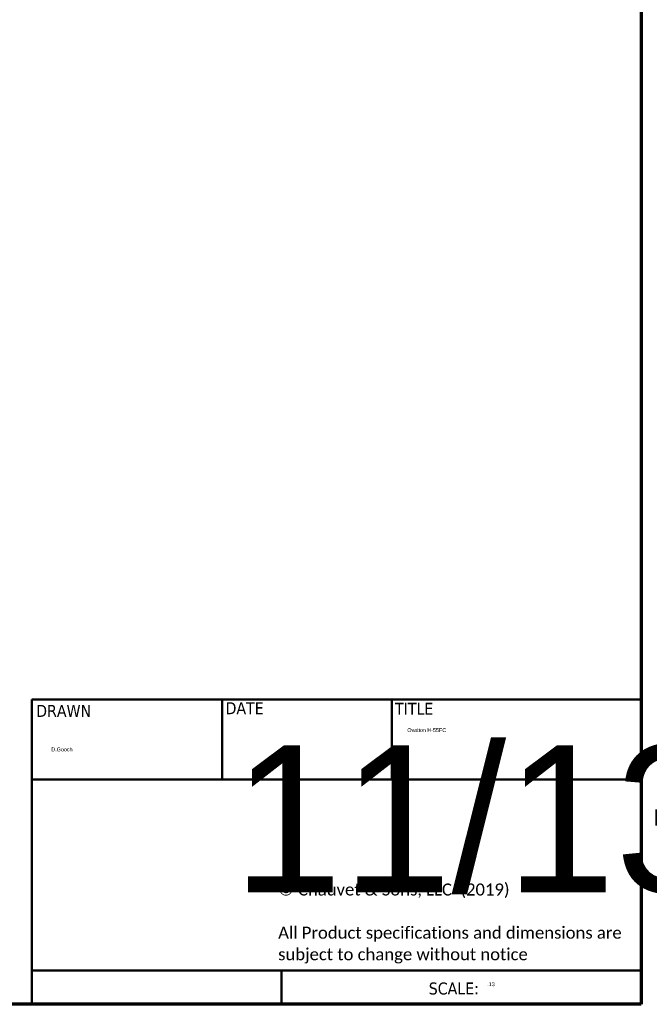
# Model space of a CAD drawing. Header units: millimetres. Extents: x 38 to 2514, y 38 to 1622.
# Tile 238 of 256: x 1712 to 2116, y 38 to 670. Entities that reach past the tile are written whole.
import ezdxf
from ezdxf.enums import TextEntityAlignment as Align

# ---------------------------------------------------------------- set-up
doc = ezdxf.new("R2018")
doc.units = ezdxf.units.MM
doc.header["$LTSCALE"] = 7.692308
doc.layers.add('Border (ISO)', color=7, linetype='Continuous', lineweight=70)
doc.layers.add('Title (ISO)', color=7, linetype='Continuous', lineweight=50)
doc.styles.add('Note Text (ISO)', font='tahoma.ttf')

# ---------------------------------------------------------------- blocks, each defined once
blk = doc.blocks.new('Borders Chauvet_A')
at = {"layer": 'Border (ISO)'}
for p, q in [((274.4, 210.9), (274.4, 5)), ((274.4, 5), (5, 5))]:
    blk.add_line(p, q, dxfattribs=at)
blk = doc.blocks.new('Title Blocks Chauvet_A')
at = {"layer": 'Title (ISO)'}
for p, q in [((147.996, 57.403), (198.796, 57.403)), ((147.996, 32.003), (147.996, 57.403)), ((163.868, 57.403), (163.868, 50.737)), ((178.016, 57.403), (178.016, 50.737)), ((198.796, 57.403), (198.796, 32.003)), ((147.996, 50.737), (198.796, 50.737)), ((147.996, 34.826), (198.796, 34.826)), ((168.807, 34.826), (168.807, 32.003)), ((198.796, 32.003), (147.996, 32.003))]:
    blk.add_line(p, q, dxfattribs=at)
at = {"layer": 'Title (ISO)', "color": 7, "style": 'Note Text (ISO)'}
for s, p in [('DRAWN', (148.355, 56.964)), ('DATE', (164.144, 57.187)), ('TITLE', (178.277, 57.138))]:
    blk.add_text(s, height=1, dxfattribs=at).set_placement(p, align=Align.TOP_LEFT)
at = {"layer": 'Title (ISO)', "color": 7, "insert": (168.533, 42.073), "char_height": 1, "width": 29.78387, "attachment_point": 1, "line_spacing_factor": 1.07956, "style": 'Note Text (ISO)'}
blk.add_mtext('\\fCalibri|b0|i0;\\H1.0000;© Chauvet & Sons, LLC  (2019)\\P\\fCalibri|b0|i0;\\H1.0000;\\P\\fCalibri|b0|i0;\\H1.0000;All Product specifications and dimensions are \\P\\fCalibri|b0|i0;\\H1.0000;subject to change without notice \\P', dxfattribs=at)
at = {"layer": 'Title (ISO)', "color": 7, "insert": (181.091, 33.823), "char_height": 1, "attachment_point": 1, "style": 'Note Text (ISO)'}
blk.add_mtext('\\fTahoma|b0|i0;SCALE:', dxfattribs=at)
at = {"layer": 'Title (ISO)', "color": 7, "lineweight": 30, "flags": 104}
for tag, p in [('TITLE', (179.303, 55.029)), ('Initial_View_Scale', (185.969, 33.84))]:
    blk.add_attdef(tag, text='', height=1, dxfattribs=at).set_placement(p, align=Align.TOP_LEFT)
for tag, p in [('CREATION_DATE', (164.777, 53.596)), ('AUTHOR', (149.621, 53.414))]:
    blk.add_attdef(tag, text='', height=1, dxfattribs=at).set_placement(p, align=Align.BOTTOM_LEFT)

msp = doc.modelspace()

# ---------------------------------------------------------------- block references
at = {"xscale": 7.692307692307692, "yscale": 7.692307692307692, "zscale": 7.692307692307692}
msp.add_blockref('Borders Chauvet_A', (0, 0), dxfattribs=at)
ref = msp.add_blockref('Title Blocks Chauvet_A', (581.5727, -207.7137), dxfattribs=dict(xscale=7.692307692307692, yscale=7.692307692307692, zscale=7.692307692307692))
lines = msp.add_mtext('Ovation H-55FC', dxfattribs={"layer": 'Title (ISO)', "color": 7, "insert": (1960.8245, 215.5831), "char_height": 2.5, "attachment_point": 1})
ref.add_attrib('TITLE', '', (1960.8245, 215.5831), dxfattribs={"flags": 104}).embed_mtext(lines)
lines = msp.add_mtext('.13', dxfattribs={"layer": 'Title (ISO)', "color": 7, "insert": (2012.1061, 52.5962), "char_height": 2.5, "attachment_point": 1})
ref.add_attrib('Initial_View_Scale', '', (2012.1061, 52.5962), dxfattribs={"flags": 104}).embed_mtext(lines)
lines = msp.add_mtext('D.Gooch', dxfattribs={"layer": 'Title (ISO)', "color": 7, "insert": (1732.5008, 203.166), "char_height": 2.5, "attachment_point": 1})
ref.add_attrib('AUTHOR', '', (1732.5008, 203.166), dxfattribs={"flags": 104}).embed_mtext(lines)
lines = msp.add_mtext('11/13/2019', dxfattribs={"layer": 'Title (ISO)', "color": 7, "insert": (1849.0846, 204.5659), "char_height": 94.20272, "attachment_point": 1})
ref.add_attrib('CREATION_DATE', '', (1849.0846, 204.5659), dxfattribs={"flags": 104}).embed_mtext(lines)

doc.saveas('drawing.dxf')
